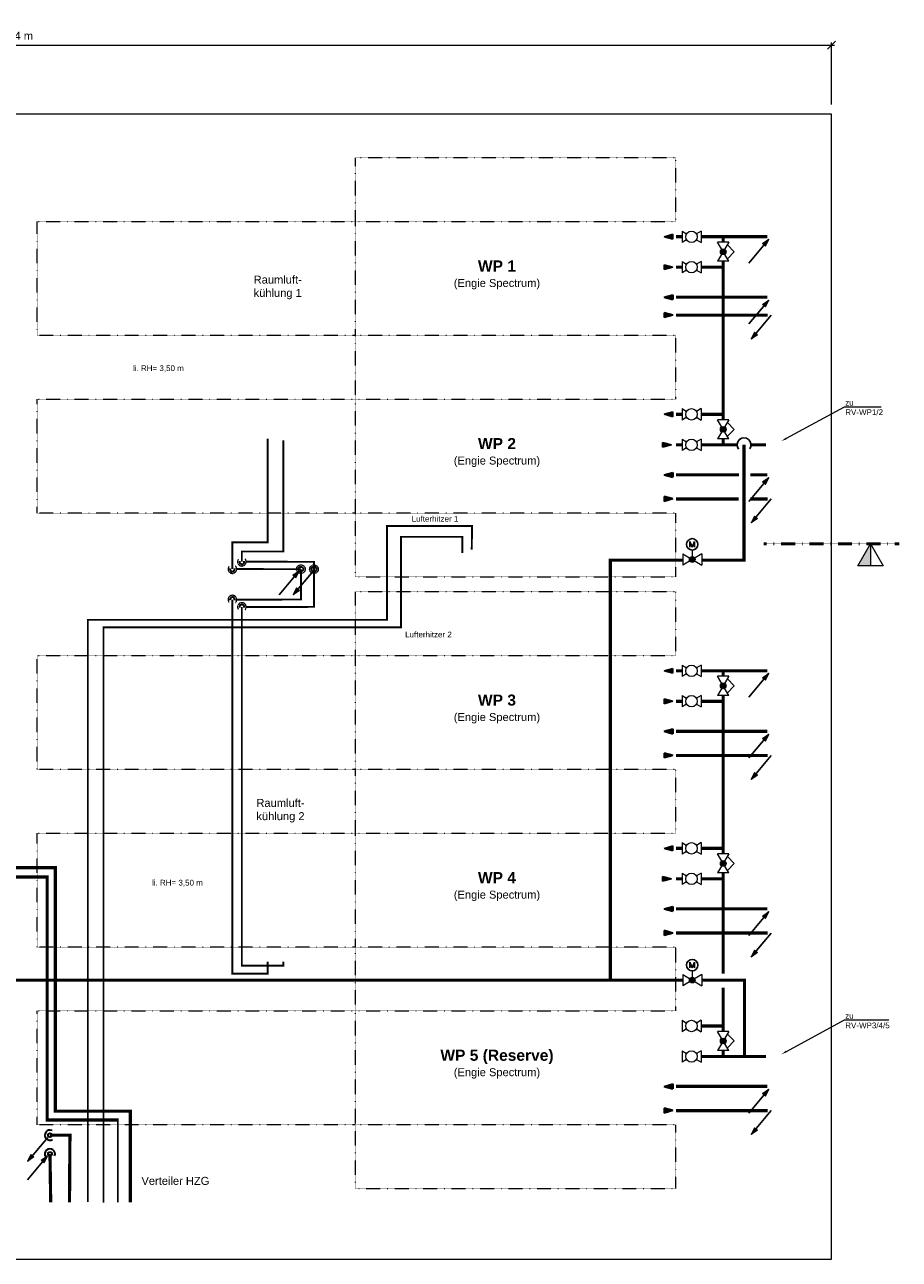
# Model space of a CAD drawing. Header units: millimetres. Extents: x -13200 to 29687, y -53917 to 38791.
# Tile 4 of 5: x 12895 to 26646, y -21522 to -2118. Entities that reach past the tile are written whole.
import ezdxf
from ezdxf import colors
from ezdxf.entities.mleader import LeaderData, LeaderLine
from ezdxf.math import Vec2, Vec3

# ---------------------------------------------------------------- set-up
doc = ezdxf.new("R2010")
doc.units = ezdxf.units.MM
doc.header["$LTSCALE"] = 0.2
doc.linetypes.add('Strichpunkt', pattern=[25.4, 12.7, -6.35, 0, -6.35])
doc.linetypes.add('VERDECKT', pattern=[9.525, 6.35, -3.175])
doc.layers.get('0').update_dxf_attribs({"lineweight": 18})
for name, color, linetype, lineweight in [('TGA_A_TXT_Bemassung', 7, 'Continuous', 18), ('TGA_H_KOM_Armaturen', 7, 'Continuous', 18), ('TGA_H_KOM_Bauteile', 7, 'Continuous', 18), ('TGA_H_LTG_Heizung_RL', 170, 'Continuous', 35), ('TGA_H_LTG_Heizung_VL', 10, 'Continuous', 35), ('TGA_H_LTG_Quellenkreis Umweltwärme_RL', 66, 'Continuous', 35), ('TGA_H_LTG_Quellenkreis Umweltwärme_VL', 32, 'Continuous', 35), ('TGA_H_TXT_Beschriftung', 7, 'Continuous', 18), ('TGA_H_TXT_Beschriftung_Bauteile', 7, 'Continuous', 18), ('TGA_H_TXT_Beschriftung_Schnitte', 126, 'Continuous', 18)]:
    doc.layers.add(name, color=color, linetype=linetype, lineweight=lineweight)
doc.layers.add('TGA_H_LTG_NT_RL', color=164, linetype='Continuous')
doc.layers.add('TGA_H_LTG_NT_VL', color=12, linetype='Continuous')
doc.styles.add('Annotative', font='arial.ttf')
doc.styles.add('Arial', font='arial.ttf')
doc.styles.add('MEP-Reloaded-M-2.5', font='arial.ttf', dxfattribs={"height": 2.5})
doc.dimstyles.new('Annotative', dxfattribs={"dimscale": 0, "dimtxt": 1.8, "dimasz": 1.8, "dimexe": 0.9, "dimexo": 3, "dimgap": 0.9, "dimtad": 1, "dimdec": 0, "dimdsep": 46, "dimtxsty": 'Annotative', "dimblk": 'OBLIQUE', "dimcen": 0, "dimdle": 0.9, "dimclrd": 256, "dimclre": 256, "dimclrt": 256, "dimadec": 0, "dimazin": 0, "dimtfac": 1, "dimtdec": 0, "dimtofl": 0, "dimtmove": 0, "dimatfit": 3, "dimldrblk": 'OBLIQUE', "dimfxl": 3, "dimtolj": 1, "dimtzin": 0, "dimlwd": -1, "dimlwe": -1, "dimarcsym": 0})

# ---------------------------------------------------------------- blocks, each defined once
blk = doc.blocks.new('01.DIV_Pfeil Schnitt')
at = {"linetype": 'Continuous'}
blk.add_hatch(color=256, dxfattribs=at).paths.add_polyline_path([(0, 0), (0, -6.93), (4, -6.93)])
for p, q in [((0, 0), (-4, -6.93)), ((4, -6.93), (0, 0)), ((0, 0), (0, -6.93)), ((-4, -6.93), (4, -6.93))]:
    blk.add_line(p, q, dxfattribs=at)
blk = doc.blocks.new('Ltg_Steigpunkt-endend')
at = {"lineweight": 18}
h = blk.add_hatch(color=256, dxfattribs=at)
h.paths.add_polyline_path([(0, 0), (-149, -178), (-102, -218)])
h.paths.add_polyline_path([(-197, -138), (-149, -178), (0, 0)])
at = {"linetype": 'Continuous', "lineweight": 25}
blk.add_line((-630, -751), (0, 0), dxfattribs=at)
at = {"lineweight": 18}
for p, q in [((-197, -138), (0, 0)), ((-102, -218), (-197, -138)), ((-102, -218), (0, 0))]:
    blk.add_line(p, q, dxfattribs=at)
blk = doc.blocks.new('Ltg_Fallpunkt-beginnend')
at = {"lineweight": 18}
h = blk.add_hatch(color=256, dxfattribs=at)
h.paths.add_polyline_path([(-632, -755), (-482, -577), (-530, -537)])
h.paths.add_polyline_path([(-435, -617), (-482, -577), (-632, -755)])
at = {"linetype": 'Continuous', "lineweight": 25}
blk.add_line((-631, -753), (0, -1), dxfattribs=at)
at = {"lineweight": 18}
for p, q in [((-530, -537), (-632, -755)), ((-435, -617), (-632, -755)), ((-530, -537), (-435, -617))]:
    blk.add_line(p, q, dxfattribs=at)
blk = doc.blocks.new('Pfeil')
h = blk.add_hatch(color=256)
h.dxf.hatch_style = 1
h.paths.add_polyline_path([(-69, 0), (69, 38), (69, -38)])
for p, q in [((-69, 0), (69, 38)), ((-69, 0), (69, -38)), ((69, 38), (69, -38))]:
    blk.add_line(p, q)
blk = doc.blocks.new('7.01.04-Absperrhahn allg.')
at = {"linetype": 'Continuous'}
for p, q in [((0, 1.8), (0, -1.8)), ((0, 1.8), (1.46, 0.93)), ((6, 1.8), (4.54, 0.93)), ((6, 1.8), (6, -1.8)), ((1.46, -0.93), (0, -1.8)), ((4.54, -0.93), (6, -1.8))]:
    blk.add_line(p, q, dxfattribs=at)
blk.add_circle((3, 0), 1.8, dxfattribs=at)
blk = doc.blocks.new('7.02.01C-Absperrventil m. stet. Stellverhalten')
h = blk.add_hatch(color=256)
h.dxf.hatch_style = 1
h.paths.add_polyline_path([(2.23, 0.46), (3, 0), (3.77, 0.46, 0.56619)])
h.paths.add_polyline_path([(2.23, 0.46, 0.135933), (2.1, 0, 0.135933), (2.23, -0.46), (3, 0)])
h.paths.add_polyline_path([(3, 0), (2.23, -0.46, 0.56619), (3.77, -0.46)])
h.paths.add_polyline_path([(3.77, 0.46), (3, 0), (3.77, -0.46, 0.135933), (3.9, 0, 0.135933)])
at = {"linetype": 'Continuous'}
for p, q in [((6, 1.8), (0, -1.8)), ((0, 1.8), (6, -1.8)), ((0, 1.8), (0, -1.8)), ((3, 3.48), (0.81, 1.31)), ((3, 3.48), (5.19, 1.31)), ((6, 1.8), (6, -1.8))]:
    blk.add_line(p, q, dxfattribs=at)
blk.add_circle((3, 0), 0.9, dxfattribs=at)
blk.add_point((3, 0), dxfattribs=at)
blk = doc.blocks.new('7.01.03-Absperrventil')
h = blk.add_hatch(color=256)
h.dxf.hatch_style = 1
h.paths.add_polyline_path([(2.23, 0.46), (3, 0), (3.77, 0.46, 0.56619)])
h.paths.add_polyline_path([(2.23, 0.46, 0.135933), (2.1, 0, 0.135933), (2.23, -0.46), (3, 0)])
h.paths.add_polyline_path([(3.77, 0.46), (3, 0), (3.77, -0.46, 0.135933), (3.9, 0, 0.135933)])
h.paths.add_polyline_path([(3, 0), (2.23, -0.46, 0.56619), (3.77, -0.46)])
at = {"linetype": 'Continuous'}
for p, q in [((0, 1.8), (0, -1.8)), ((0, 1.8), (6, -1.8)), ((6, 1.8), (0, -1.8)), ((6, 1.8), (6, -1.8))]:
    blk.add_line(p, q, dxfattribs=at)
blk.add_circle((3, 0), 0.9, dxfattribs=at)
blk.add_point((3, 0), dxfattribs=at)
blk = doc.blocks.new('7.05.02-Stellantr. Elektromotor')
at = {"lineweight": 25}
for p, q in [((-0.72, 0.9), (-0.72, -0.9)), ((-0.72, 0.9), (0, -0.9)), ((0, -0.9), (0.72, 0.9)), ((0.72, -0.9), (0.72, 0.9))]:
    blk.add_line(p, q, dxfattribs=at)
blk.add_circle((0, 0), 1.8, dxfattribs=at)
blk = doc.blocks.new('_Oblique')
at = {"color": 0, "linetype": 'ByBlock', "lineweight": -2}
blk.add_line((-0.5, -0.5), (0.5, 0.5), dxfattribs=at)
blk = doc.blocks.new('*D912')
at = {"layer": 'Defpoints', "color": 0, "transparency": 16777216}
for p in [(25580, -2442), (-160, -3522), (25580, -3522)]:
    blk.add_point(p, dxfattribs=at)
at = {"layer": 'TGA_A_TXT_Bemassung', "transparency": 16777216}
for p, q in [((-205, -2442), (25625, -2442)), ((-160, -3372), (-160, -2397)), ((25580, -3372), (25580, -2397))]:
    blk.add_line(p, q, dxfattribs=at)
at = {"layer": 'TGA_A_TXT_Bemassung', "transparency": 16777216, "xscale": 125, "yscale": 125, "zscale": 125, "rotation": 180}
blk.add_blockref('_Oblique', (-160, -2442), dxfattribs=at)
at = {"layer": 'TGA_A_TXT_Bemassung', "transparency": 16777216, "xscale": 125, "yscale": 125, "zscale": 125}
blk.add_blockref('_Oblique', (25580, -2442), dxfattribs=at)
at = {"layer": 'TGA_A_TXT_Bemassung', "transparency": 16777216, "insert": (12710, -2304), "char_height": 125, "attachment_point": 5, "style": 'Annotative'}
blk.add_mtext('\\A1;25,74 m', dxfattribs=at)

msp = doc.modelspace()

# ---------------------------------------------------------------- linework, layer by layer
msp.add_lwpolyline([(-160, -21522), (25580, -21522), (25580, -3522), (-160, -3522)], close=True)
at = {"layer": 'TGA_H_KOM_Armaturen'}
for p, q in [((23390.1, -10375.8), (23390.1, -10522.2)), ((23390.1, -16987.8), (23390.1, -17134.2))]:
    msp.add_line(p, q, dxfattribs=at)
at = {"layer": 'TGA_H_KOM_Bauteile', "linetype": 'Strichpunkt'}
for points in [[(23133, -5212), (23133, -4212), (18090, -4212), (18090, -5212)], [(18090, -5212), (18090, -7003), (13090, -7003), (13090, -5212)], [(23133, -8003), (23133, -7003), (18090, -7003), (18090, -8003)], [(23133, -8003), (23133, -7003), (18090, -7003), (18090, -8003)], [(18090, -8003), (18090, -9794), (13090, -9794), (13090, -8003)], [(23133, -10794), (23133, -9794), (18090, -9794), (18090, -10794)], [(23133, -12034), (23133, -11034), (18090, -11034), (18090, -12034)], [(18090, -12034), (18090, -13825), (13090, -13825), (13090, -12034)], [(23133, -14825), (23133, -13825), (18090, -13825), (18090, -14825)], [(23133, -14825), (23133, -13825), (18090, -13825), (18090, -14825)], [(18090, -14825), (18090, -16616), (13090, -16616), (13090, -14825)], [(23133, -17616), (23133, -16616), (18090, -16616), (18090, -17616)], [(23133, -17616), (23133, -16616), (18090, -16616), (18090, -17616)], [(18090, -17616), (18090, -19407), (13090, -19407), (13090, -17616)], [(23133, -20407), (23133, -19407), (18090, -19407), (18090, -20407)]]:
    msp.add_lwpolyline(points, close=True, dxfattribs=at)
at = {"layer": 'TGA_H_LTG_Heizung_RL', "linetype": 'VERDECKT'}
for points, const_width in [([(14133.9, -20630.6), (14133.9, -11590.2), (18809.9, -11590.2), (18809.9, -10166.5), (19774.8, -10166.5), (19774.8, -10420.5)], 30), ([(14555.1, -20626), (14555.1, -19194), (13375.9, -19194), (13375.9, -15368.1), (2350.9, -15368.1)], 50), ([(13292.5, -19570.4), (13606.4, -19570.4), (13599.3, -20626)], 50)]:
    msp.add_lwpolyline(points, dxfattribs=dict(at, const_width=const_width))
at = {"layer": 'TGA_H_LTG_Heizung_RL'}
msp.add_circle((13292.5, -19570.4), 30.1, dxfattribs=at)
msp.add_arc((13292.5, -19570.4), 80.2, 66.42638, 299.9361, dxfattribs=at)
at = {"layer": 'TGA_H_LTG_Heizung_VL'}
for points, const_width in [([(13887, -20622.6), (13887, -11471), (18589.9, -11471), (18589.9, -9998), (19927.9, -9998), (19923.6, -10367)], 30), ([(13303.6, -20625.7), (13292.5, -19865.9)], 50)]:
    msp.add_lwpolyline(points, dxfattribs=dict(at, const_width=const_width))
msp.add_lwpolyline([(14359.3, -20626, 30, 30, 0), (14359.3, -19332.6, 50, 50, 0), (13248.1, -19332.6, 50, 50, 0), (13248.1, -15513.1, 50, 50, 0), (2318.7, -15513.1, 50, 50, 0)], format="xyseb", dxfattribs=at)
msp.add_circle((13292.5, -19865.9), 30.1, dxfattribs=at)
msp.add_arc((13292.5, -19865.9), 80.2, 336.42638, 209.9361, dxfattribs=at)
at = {"layer": 'TGA_H_LTG_NT_RL', "const_width": 50}
for points in [[(23229.1, -5450.6), (23133, -5450.6)], [(24570.9, -5450.6), (23529.1, -5450.6)], [(23229.1, -12272.6), (23133, -12272.6)], [(24570.9, -12272.6), (23529.1, -12272.6)]]:
    msp.add_lwpolyline(points, dxfattribs=at)
at = {"layer": 'TGA_H_LTG_NT_VL', "const_width": 50}
for points in [[(23876.9, -5536.8), (23876.9, -5450.6)], [(23876.9, -5929.4), (23876.9, -5836.8)], [(23133, -5929.4), (23229.1, -5929.4)], [(23529.1, -5929.4), (23876.9, -5929.4), (23876.9, -8241.6), (23529.1, -8241.6)], [(23229.1, -8241.6), (23133, -8241.6)], [(23876.9, -8327.8), (23876.9, -8241.6)], [(23133, -8720.4), (23229.1, -8720.4)], [(24094.9, -8720.4), (23529.1, -8720.4)], [(24204.5, -8720.4), (24204.5, -10534.5), (23540.1, -10534.5)], [(23876.9, -8720.4), (23876.9, -8627.8)], [(24547.1, -8720.4), (24314, -8720.4)], [(23240.1, -10534.5), (22103.5, -10534.5), (22103.5, -17134.2), (23240.1, -17134.2)], [(23876.9, -12358.8), (23876.9, -12272.6)], [(23133, -12751.4), (23229.1, -12751.4)], [(23529.1, -12751.4), (23876.9, -12751.4), (23876.9, -15063.6), (23529.1, -15063.6)], [(23876.9, -12751.4), (23876.9, -12658.8)], [(23229.1, -15063.6), (23133, -15063.6)], [(23876.9, -15149.8), (23876.9, -15063.6)], [(23133, -15542.4), (23229.1, -15542.4)], [(23876.9, -15542.4), (23529.1, -15542.4)], [(23529.1, -15542.4), (23876.9, -15542.4), (23876.9, -17031.9)], [(23876.9, -15542.4), (23876.9, -15449.8)], [(2215, -17736.9), (2215, -17134.2), (22103.5, -17134.2)], [(23876.9, -17251.5), (23876.9, -17854.6), (23529.1, -17854.6)], [(23540.1, -17134.2), (24212.5, -17134.2), (24212.5, -18333.4)], [(23876.9, -17940.8), (23876.9, -17854.6)], [(23876.9, -18333.4), (23876.9, -18240.8)], [(24547.1, -18333.4), (23529.1, -18333.4)]]:
    msp.add_lwpolyline(points, dxfattribs=at)
at = {"layer": 'TGA_H_LTG_NT_VL'}
msp.add_arc((24204.5, -8720.4), 109.5, 324.96023, 217.91932, dxfattribs=at)
at = {"layer": 'TGA_H_LTG_Quellenkreis Umweltwärme_RL'}
for points, const_width in [([(24575.7, -6682.1), (23133, -6682.1)], 50), ([(16309.2, -10557.9), (16309.2, -10398.3), (16961.8, -10398.3), (16961.8, -8648.8)], 30), ([(24117.6, -9571.7), (23133, -9571.7)], 50), ([(24575.7, -9571.7), (24303, -9571.7)], 50), ([(17442.8, -10637.8), (17442.8, -10560.2), (16377.2, -10557.9)], 30), ([(17442.8, -10591.1), (17442.8, -11267.8), (16377.2, -11270)], 30), ([(16961.8, -16843.2), (16961.8, -16905.1), (16309.2, -16905.1), (16309.2, -11270)], 30), ([(24575.7, -13602.7), (23133, -13602.7)], 50), ([(24575.7, -16393.7), (23133, -16393.7)], 50), ([(24575.7, -19184.7), (23133, -19184.7)], 50)]:
    msp.add_lwpolyline(points, dxfattribs=dict(at, const_width=const_width))
at = {"layer": 'TGA_H_LTG_Quellenkreis Umweltwärme_RL', "color": 8, "linetype": 'VERDECKT', "lineweight": 18, "ltscale": 0.5}
msp.add_circle((17442.8, -10675.9), 68, dxfattribs=at)
at = {"layer": 'TGA_H_LTG_Quellenkreis Umweltwärme_RL'}
msp.add_circle((17442.8, -10675.9), 38, dxfattribs=at)
at = {"layer": 'TGA_H_LTG_Quellenkreis Umweltwärme_RL', "color": 8, "linetype": 'VERDECKT', "lineweight": 18, "ltscale": 0.5}
for centre, start, end in [((16309.2, -10557.9), 145.44772, 37.61361), ((16309.2, -11270), 322.38639, 214.55228)]:
    msp.add_arc(centre, 68, start, end, dxfattribs=at)
at = {"layer": 'TGA_H_LTG_Quellenkreis Umweltwärme_RL'}
for centre, start, end in [((16309.2, -10557.9), 166.48501, 10.05884), ((16309.2, -11270), 349.94116, 193.51499)]:
    msp.add_arc(centre, 38, start, end, dxfattribs=at)
at = {"layer": 'TGA_H_LTG_Quellenkreis Umweltwärme_VL'}
for points, const_width in [([(24571, -6400.7), (23133, -6400.7)], 50), ([(16160.2, -10672), (16160.2, -10252.9), (16715.4, -10252.9), (16715.4, -8624.3)], 30), ([(24123.8, -9191.7), (23133, -9191.7)], 50), ([(24571, -9191.7), (24301, -9191.7)], 50), ([(17237.3, -10675.9), (16228.2, -10673.6)], 30), ([(17237.3, -10675.9), (17237.3, -11152.1), (16228.2, -11154.3)], 30), ([(16160.2, -11155.9), (16160.2, -17031), (16715.4, -17031), (16715.4, -16843.2)], 30), ([(24571, -13222.7), (23133, -13222.7)], 50), ([(24571, -16013.7), (23133, -16013.7)], 50), ([(24571, -18804.7), (23133, -18804.7)], 50)]:
    msp.add_lwpolyline(points, dxfattribs=dict(at, const_width=const_width))
at = {"layer": 'TGA_H_LTG_Quellenkreis Umweltwärme_VL', "color": 8, "linetype": 'VERDECKT', "lineweight": 18, "ltscale": 0.5}
msp.add_circle((17237.3, -10675.9), 68, dxfattribs=at)
at = {"layer": 'TGA_H_LTG_Quellenkreis Umweltwärme_VL'}
msp.add_circle((17237.3, -10675.9), 38, dxfattribs=at)
at = {"layer": 'TGA_H_LTG_Quellenkreis Umweltwärme_VL', "color": 8, "linetype": 'VERDECKT', "lineweight": 18, "ltscale": 0.5}
for centre, start, end in [((16160.2, -10673.6), 142.0261, 41.53593), ((16160.2, -11154.3), 318.46407, 217.9739)]:
    msp.add_arc(centre, 68, start, end, dxfattribs=at)
at = {"layer": 'TGA_H_LTG_Quellenkreis Umweltwärme_VL'}
for centre, start, end in [((16160.2, -10673.6), 164.7058, 14.0311), ((16160.2, -11154.3), 345.9689, 195.2942)]:
    msp.add_arc(centre, 38, start, end, dxfattribs=at)
at = {"layer": 'TGA_H_TXT_Beschriftung_Schnitte', "linetype": 'Strichpunkt', "lineweight": 50}
msp.add_line((24516.2, -10278.1), (26645.7, -10278.1), dxfattribs=at)

# ---------------------------------------------------------------- block references
at = {"layer": 'TGA_H_KOM_Armaturen', "xscale": 50, "yscale": 50, "zscale": 50}
for name, p in [('7.01.04-Absperrhahn allg.', (23229.1, -5450.6)), ('7.01.04-Absperrhahn allg.', (23229.1, -5929.4)), ('7.01.04-Absperrhahn allg.', (23229.1, -8241.6)), ('7.01.04-Absperrhahn allg.', (23229.1, -8720.4)), ('7.05.02-Stellantr. Elektromotor', (23390.1, -10285.8)), ('7.01.03-Absperrventil', (23240.1, -10522.2)), ('7.01.04-Absperrhahn allg.', (23229.1, -12272.6)), ('7.01.04-Absperrhahn allg.', (23229.1, -12751.4)), ('7.01.04-Absperrhahn allg.', (23229.1, -15063.6)), ('7.01.04-Absperrhahn allg.', (23229.1, -15542.4)), ('7.05.02-Stellantr. Elektromotor', (23390.1, -16897.8)), ('7.01.03-Absperrventil', (23240.1, -17134.2)), ('7.01.04-Absperrhahn allg.', (23229.1, -17854.6)), ('7.01.04-Absperrhahn allg.', (23229.1, -18333.4))]:
    msp.add_blockref(name, p, dxfattribs=at)
at = {"layer": 'TGA_H_KOM_Armaturen', "xscale": 50, "yscale": 50, "zscale": 50, "rotation": 270}
for p in [(23876.9, -5536.8), (23876.9, -8327.8), (23876.9, -12358.8), (23876.9, -15149.8), (23876.9, -17940.8)]:
    msp.add_blockref('7.02.01C-Absperrventil m. stet. Stellverhalten', p, dxfattribs=at)
at = {"layer": 'TGA_H_LTG_Heizung_RL', "xscale": 0.5, "yscale": 0.5, "zscale": 0.5}
msp.add_blockref('Ltg_Fallpunkt-beginnend', (13257.1, -19604.7), dxfattribs=at)
at = {"layer": 'TGA_H_LTG_Heizung_VL', "xscale": 0.5, "yscale": 0.5, "zscale": 0.5}
msp.add_blockref('Ltg_Steigpunkt-endend', (13254.6, -19897.3), dxfattribs=at)
at = {"layer": 'TGA_H_LTG_NT_RL'}
for p in [(23016.3, -5450.6), (23016.3, -12272.6)]:
    msp.add_blockref('Pfeil', p, dxfattribs=at)
at = {"layer": 'TGA_H_LTG_NT_RL', "xscale": 0.5, "yscale": 0.5, "zscale": 0.5}
for p in [(24593.3, -5490.1), (24593.3, -12312.1)]:
    msp.add_blockref('Ltg_Steigpunkt-endend', p, dxfattribs=at)
at = {"layer": 'TGA_H_LTG_NT_VL', "xscale": -1}
for p in [(23016.3, -5929.4), (22992.6, -8720.4), (23016.3, -12751.4), (22992.6, -15542.4)]:
    msp.add_blockref('Pfeil', p, dxfattribs=at)
at = {"layer": 'TGA_H_LTG_NT_VL'}
for p in [(23016.3, -8241.6), (23016.3, -15063.6)]:
    msp.add_blockref('Pfeil', p, dxfattribs=at)
at = {"layer": 'TGA_H_LTG_Quellenkreis Umweltwärme_RL', "xscale": -1}
for p in [(23016.3, -6682.1), (23016.3, -9571.7), (23016.3, -13602.7), (23016.3, -16393.7), (23016.3, -19184.7)]:
    msp.add_blockref('Pfeil', p, dxfattribs=at)
at = {"layer": 'TGA_H_LTG_Quellenkreis Umweltwärme_RL', "xscale": 0.5, "yscale": 0.5, "zscale": 0.5}
for p in [(24632.8, -6682.1), (24632.8, -9571.7), (17433.6, -10702), (24632.8, -13602.7), (24632.8, -16393.7), (24632.8, -19184.7)]:
    msp.add_blockref('Ltg_Fallpunkt-beginnend', p, dxfattribs=at)
at = {"layer": 'TGA_H_LTG_Quellenkreis Umweltwärme_VL'}
for p in [(23016.3, -6400.7), (23016.3, -9191.7), (23016.3, -13222.7), (23016.3, -16013.7), (23016.3, -18804.7)]:
    msp.add_blockref('Pfeil', p, dxfattribs=at)
at = {"layer": 'TGA_H_LTG_Quellenkreis Umweltwärme_VL', "xscale": 0.5, "yscale": 0.5, "zscale": 0.5}
for p in [(24593.3, -6445.1), (24593.3, -9236.1), (17210.9, -10702.3), (24593.3, -13267.1), (24593.3, -16058.1), (24593.3, -18849.1)]:
    msp.add_blockref('Ltg_Steigpunkt-endend', p, dxfattribs=at)
at = {"layer": 'TGA_H_TXT_Beschriftung_Schnitte', "xscale": -50, "yscale": 50, "zscale": 50}
msp.add_blockref('01.DIV_Pfeil Schnitt', (26192.1, -10278.1), dxfattribs=at)

# ---------------------------------------------------------------- texts
at = {"layer": 'TGA_A_TXT_Bemassung', "char_height": 90, "attachment_point": 5, "style": 'MEP-Reloaded-M-2.5'}
for insert in [(14997.2, -7525.1, 800), (15296.1, -15610.8, 800)]:
    msp.add_mtext('li. RH= 3,50 m ', dxfattribs=dict(at, insert=insert))
at = {"layer": 'TGA_H_TXT_Beschriftung', "char_height": 125, "attachment_point": 5, "style": 'MEP-Reloaded-M-2.5'}
for s, insert in [('{\\fArial|b1|i0|c0|p34;\\H1.4x;WP 1}\\P(Engie Spectrum)', (20320.1, -6050.4, -2002)), ('{\\fArial|b1|i0|c0|p34;\\H1.4x;WP 2}\\P(Engie Spectrum)', (20320.1, -8841.4, -2002)), ('{\\fArial|b1|i0|c0|p34;\\H1.4x;WP 3}\\P(Engie Spectrum)', (20320.1, -12872.4, -2002)), ('{\\fArial|b1|i0|c0|p34;\\H1.4x;WP 4}\\P(Engie Spectrum)', (20320.1, -15663.4, -2002)), ('{\\fArial|b1|i0|c0|p34;\\H1.4x;WP 5 (Reserve)}\\P(Engie Spectrum)', (20320.1, -18454.4, -2002))]:
    msp.add_mtext(s, dxfattribs=dict(at, insert=insert))
at = {"layer": 'TGA_H_TXT_Beschriftung_Bauteile', "attachment_point": 5, "style": 'Arial'}
for s, insert, char_height in [('Raumluft-\\Pkühlung 1', (16872.9, -6247.5, -540), 125), ('Lufterhitzer 2', (19242.9, -11703, -540), 90), ('Raumluft-\\Pkühlung 2', (16916.3, -14471.8, -540), 125), ('Verteiler HZG', (15264.2, -20290.3, -540), 125)]:
    msp.add_mtext(s, dxfattribs=dict(at, insert=insert, char_height=char_height))
at = {"layer": 'TGA_H_TXT_Beschriftung_Bauteile', "insert": (19345.6, -9884.5, -540), "char_height": 90, "width": 863.708, "attachment_point": 5, "style": 'Arial'}
msp.add_mtext('Lufterhitzer 1', dxfattribs=at)

# ---------------------------------------------------------------- dimensions: what is measured, and where the dimension line sits
at = {"layer": 'TGA_A_TXT_Bemassung'}
dim = msp.add_linear_dim(base=(25580, -2442), p1=(-160, -3522), p2=(25580, -3522), text='25,74 m', dimstyle='Annotative', override={"dimtxt": 2.5, "dimasz": 2.5, "dimgap": 1.25}, dxfattribs=at)
dim.commit()
dim.dimension.update_dxf_attribs({"geometry": '*D912', "text_midpoint": (12710, -2304.4)})

# ---------------------------------------------------------------- leaders
at = {"layer": 'TGA_H_KOM_Armaturen'}
ml = msp.add_multileader_mtext('Standard', dxfattribs=at)
ml.set_content('zu\\PRV-WP1/2', color=256, style='Arial')
ml.set_leader_properties(color=256, linetype='ByLayer', lineweight=-1)
ml.build(insert=Vec2(0, 0))
ml.multileader.update_dxf_attribs({"text_left_attachment_type": 6, "text_right_attachment_type": 6, "dogleg_length": 9, "arrow_head_size": 90})
ctx = ml.context
ctx.base_point, ctx.char_height, ctx.arrow_head_size, ctx.plane_origin = Vec3(25793.8, -8121.7), 90, 90, Vec3(24494.2, -8053.7)
ctx.left_attachment, ctx.right_attachment = 6, 6
notes = []
notes.append((ctx, [(0, (1, 1, 0), (25784.8, -8121.7), (1, 0), 9, [(0, [(24792, -8661.8)], 0, [])])]))
ctx.mtext.insert, ctx.mtext.flow_direction = Vec3(25795.8, -8013.7), 5
ml = msp.add_multileader_mtext('Standard', dxfattribs=at)
ml.set_content('zu\\PRV-WP3/4/5', color=256, style='Arial')
ml.set_leader_properties(color=256, linetype='ByLayer', lineweight=-1)
ml.build(insert=Vec2(0, 0))
ml.multileader.update_dxf_attribs({"text_left_attachment_type": 6, "text_right_attachment_type": 6, "dogleg_length": 9, "arrow_head_size": 90})
ctx = ml.context
ctx.base_point, ctx.char_height, ctx.arrow_head_size, ctx.plane_origin = Vec3(25793.8, -17758.4), 90, 90, Vec3(24494.2, -17690.4)
ctx.left_attachment, ctx.right_attachment = 6, 6
notes.append((ctx, [(0, (1, 1, 0), (25784.8, -17758.4), (1, 0), 9, [(0, [(24792, -18298.6)], 0, [])])]))
ctx.mtext.insert, ctx.mtext.flow_direction = Vec3(25795.8, -17650.4), 5
for ctx, leaders in notes:
    for number, flags, end, landing, length, lines in leaders:
        leader = LeaderData()
        leader.index, (leader.has_last_leader_line, leader.has_dogleg_vector, leader.attachment_direction) = number, flags
        leader.last_leader_point, leader.dogleg_vector, leader.dogleg_length = Vec3(end), Vec3(landing), length
        for number, points, colour, breaks in lines:
            line = LeaderLine()
            line.index, line.vertices, line.color, line.breaks = number, Vec3.list(points), colors.encode_raw_color(colour), breaks
            leader.lines.append(line)
        ctx.leaders.append(leader)

doc.saveas('drawing.dxf')
